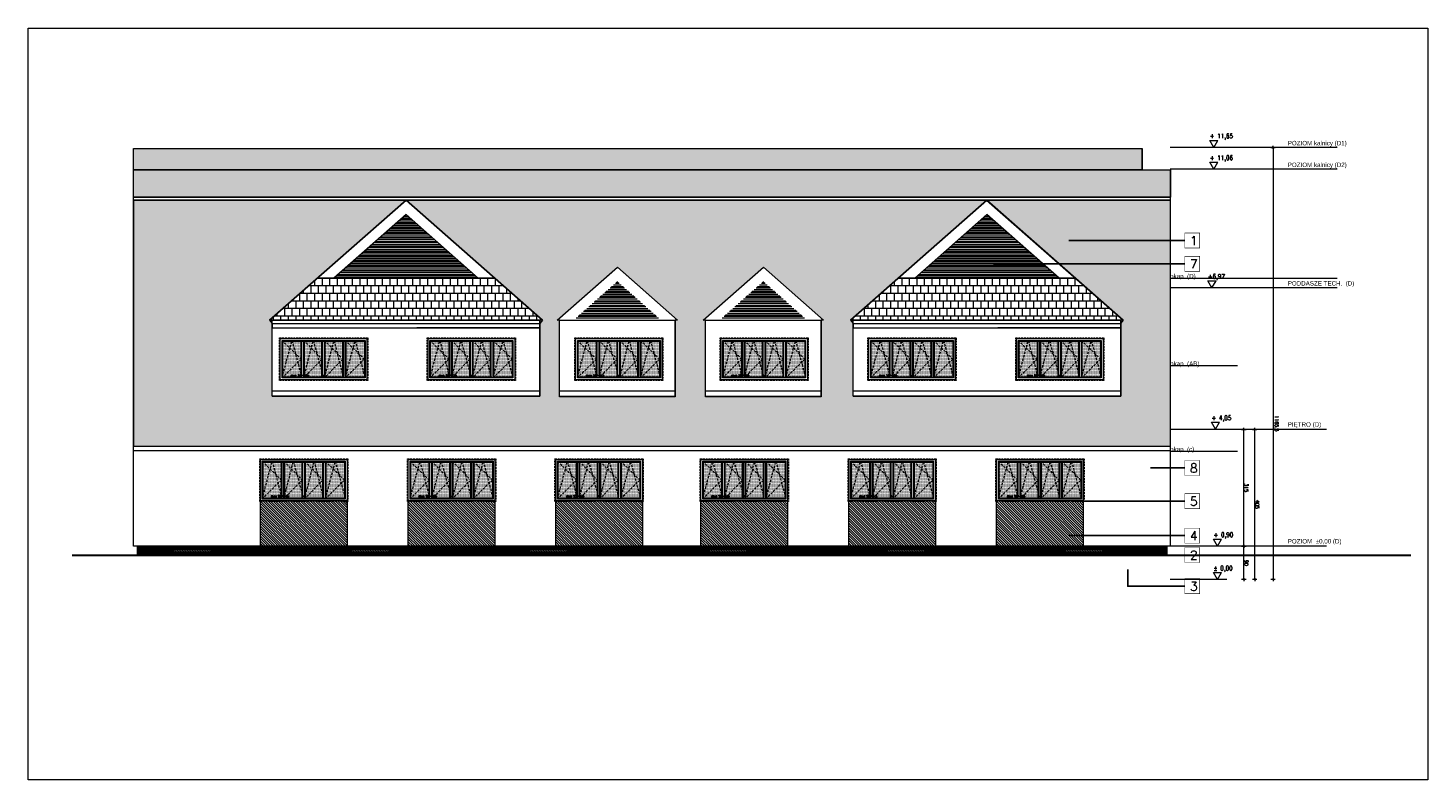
# Model space of a CAD drawing. Header units: millimetres. Extents: x 15214 to 140083, y -437840 to -79279.
# Tile 11 of 64: x 43484 to 47262, y -241780 to -239752. Entities that reach past the tile are written whole.
import ezdxf

# ---------------------------------------------------------------- set-up
doc = ezdxf.new("R2010")
doc.units = ezdxf.units.MM
doc.linetypes.add('CACHE', pattern=[9.525, 6.35, -3.175])
doc.linetypes.add('CARKOVANA', pattern=[7.5, 5, -2.5])
doc.layers.get('0').update_dxf_attribs({"lineweight": 0})
doc.layers.add('! OPISY ELEWACJE', color=253, linetype='Continuous')
for name, color, linetype, lineweight in [('! posadzki', 7, 'Continuous', 0), ('! WIDOK ELEWACJA', 4, 'Continuous', 0), ('!! 0 posadzki winyle 2', 43, 'Continuous', 9), ('0-PODLOGA', 5, 'Continuous', 9), ('0-rzedne-blok', 62, 'Continuous', 13), ('4-tx-opis-grubszy', 142, 'Continuous', 9), ('A_TYNK OBRYS', 252, 'Continuous', 13), ('A_wymiar', 2, 'Continuous', 13), ('Hatch', 4, 'Continuous', 5), ('Istn-okna', 6, 'Continuous', 13), ('Istn-sciany', 3, 'Continuous', 30)]:
    doc.layers.add(name, color=color, linetype=linetype, lineweight=lineweight)
doc.layers.add('ELEWACJA COKÓŁ', color=9, linetype='Continuous', lineweight=13, true_color=0x808080)
doc.layers.add('ELEWACJA KOLOR', color=7, linetype='Continuous', lineweight=13, true_color=0x6888bb)
doc.styles.add('DEUTSCH', font='SIMPLEX8')
doc.styles.add('SIMPLEX', font='simplex.shx', dxfattribs={"width": 0.77})
doc.styles.add('Stil2', font='arial.ttf')
doc.styles.add('TXT', font='simplex.shx')
doc.dimstyles.new('OL PB 100', dxfattribs={"dimscale": 4, "dimtxt": 2.5, "dimasz": 0.1, "dimexe": 10, "dimexo": 10, "dimgap": 0.5, "dimtad": 1, "dimdec": 1, "dimrnd": 0.5, "dimzin": 9, "dimdsep": 46, "dimtxsty": 'SIMPLEX', "dimblk": 'thick_MSz', "dimcen": 0.05, "dimdle": 8, "dimse1": 1, "dimse2": 1, "dimclrd": 256, "dimclre": 256, "dimclrt": 3, "dimadec": 1, "dimazin": 2, "dimtfac": 1, "dimtdec": 1, "dimtix": 1, "dimtofl": 0, "dimtmove": 2, "dimatfit": 3, "dimldrblk": 'thick_MSz', "dimfxl": 10, "dimfxlon": 1, "dimtolj": 1, "dimlwd": -1, "dimlwe": -1, "dimarcsym": 0})

# ---------------------------------------------------------------- blocks, each defined once
blk = doc.blocks.new('D_kota')
for p, q in [((-8.7, 15), (8.7, 15)), ((0, 0), (-8.7, 15)), ((0, 0), (8.7, 15))]:
    blk.add_line(p, q)
at = {"style": 'DEUTSCH', "width": 0.8}
blk.add_attdef('POZ.ARCH', (-8.7, 19.7), '', height=10, dxfattribs=at)
blk = doc.blocks.new('thick_MSz')
for p, q in [((-10, 0), (10, 0)), ((0, 15), (0, -15))]:
    blk.add_line(p, q)
at = {"const_width": 2, "elevation": 2}
blk.add_lwpolyline([(-7.1, -7.1), (7.1, 7.1)], dxfattribs=at)
blk = doc.blocks.new('*D164')
at = {"layer": 'A_wymiar', "ltscale": 100, "transparency": 16777216}
blk.add_line((-6181.7, 8562.9), (-7346.5, 8562.9), dxfattribs=at)
at = {"layer": 'DEFPOINTS', "color": 0, "ltscale": 100, "transparency": 16777216}
for p in [(-7346.9, 8745.8), (-6181.3, 8600.1), (-7346.9, 8562.9)]:
    blk.add_point(p, dxfattribs=at)
at = {"layer": 'A_wymiar', "ltscale": 100, "transparency": 16777216, "xscale": 0.4, "yscale": 0.4, "zscale": 0.4}
for p, rotation in [((-7346.9, 8562.9), 180.0000000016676), ((-6181.3, 8562.9), 1.667526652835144e-09)]:
    blk.add_blockref('thick_MSz', p, dxfattribs=dict(at, rotation=rotation))
at = {"layer": 'A_wymiar', "color": 3, "ltscale": 100, "transparency": 16777216, "insert": (-6926.2, 8552.9), "char_height": 10, "attachment_point": 5, "rotation": 180, "style": 'SIMPLEX'}
blk.add_mtext('\\A1;1165.5', dxfattribs=at)
blk = doc.blocks.new('*D165')
at = {"layer": 'A_wymiar', "ltscale": 100, "transparency": 16777216}
blk.add_line((-7346.5, 8642), (-7257.3, 8642), dxfattribs=at)
at = {"layer": 'DEFPOINTS', "color": 0, "ltscale": 100, "transparency": 16777216}
for p in [(-7346.9, 8703.8), (-7256.9, 8703.8), (-7256.9, 8642)]:
    blk.add_point(p, dxfattribs=at)
at = {"layer": 'A_wymiar', "ltscale": 100, "transparency": 16777216, "xscale": 0.4, "yscale": 0.4, "zscale": 0.4}
for p, rotation in [((-7346.9, 8642), 180.0000000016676), ((-7256.9, 8642), 1.667526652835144e-09)]:
    blk.add_blockref('thick_MSz', p, dxfattribs=dict(at, rotation=rotation))
at = {"layer": 'A_wymiar', "color": 3, "ltscale": 100, "transparency": 16777216, "insert": (-7301.9, 8635), "char_height": 10, "attachment_point": 5, "rotation": 180, "style": 'SIMPLEX'}
blk.add_mtext('\\A1;90', dxfattribs=at)
blk = doc.blocks.new('*D166')
at = {"layer": 'A_wymiar', "ltscale": 100, "transparency": 16777216}
blk.add_line((-7346.5, 8612.5), (-6942.3, 8612.5), dxfattribs=at)
at = {"layer": 'DEFPOINTS', "color": 0, "ltscale": 100, "transparency": 16777216}
for p in [(-7346.9, 8703.8), (-6941.9, 8703.8), (-6941.9, 8612.5)]:
    blk.add_point(p, dxfattribs=at)
at = {"layer": 'A_wymiar', "ltscale": 100, "transparency": 16777216, "xscale": 0.4, "yscale": 0.4, "zscale": 0.4}
for p, rotation in [((-7346.9, 8612.5), 180.0000000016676), ((-6941.9, 8612.5), 1.667526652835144e-09)]:
    blk.add_blockref('thick_MSz', p, dxfattribs=dict(at, rotation=rotation))
at = {"layer": 'A_wymiar', "color": 3, "ltscale": 100, "transparency": 16777216, "insert": (-7144.4, 8605.5), "char_height": 10, "attachment_point": 5, "rotation": 180, "style": 'SIMPLEX'}
blk.add_mtext('\\A1;405', dxfattribs=at)
blk = doc.blocks.new('*D167')
at = {"layer": 'A_wymiar', "ltscale": 100, "transparency": 16777216}
blk.add_line((-7256.5, 8642), (-6942.3, 8642), dxfattribs=at)
at = {"layer": 'DEFPOINTS', "color": 0, "ltscale": 100, "transparency": 16777216}
for p in [(-7256.9, 8703.8), (-6941.9, 8703.8), (-6941.9, 8642)]:
    blk.add_point(p, dxfattribs=at)
at = {"layer": 'A_wymiar', "ltscale": 100, "transparency": 16777216, "xscale": 0.4, "yscale": 0.4, "zscale": 0.4, "rotation": 180}
blk.add_blockref('thick_MSz', (-7256.9, 8642), dxfattribs=at)
at = {"layer": 'A_wymiar', "ltscale": 100, "transparency": 16777216, "xscale": 0.4, "yscale": 0.4, "zscale": 0.4}
blk.add_blockref('thick_MSz', (-6941.9, 8642), dxfattribs=at)
at = {"layer": 'A_wymiar', "color": 3, "ltscale": 100, "transparency": 16777216, "insert": (-7099.4, 8635), "char_height": 10, "attachment_point": 5, "rotation": 180, "style": 'SIMPLEX'}
blk.add_mtext('\\A1;315', dxfattribs=at)
blk = doc.blocks.new('OKNO 238 X 115')
at = {"layer": 'Hatch', "true_color": 0x575757}
h = blk.add_hatch(dxfattribs=at)
h.set_pattern_fill('DOTS', color=251, angle=180)
h.set_pattern_definition([(180, (59136.3052, -192624.9467), (-0.79375, -1.5875), [0, -1.5875])])
h.paths.add_polyline_path([(49495, -204008.1), (49445.5, -204008.1), (49445.5, -203911.1), (49495, -203911.1)])
h = blk.add_hatch(dxfattribs=at)
h.set_pattern_fill('DOTS', color=251, angle=180)
h.set_pattern_definition([(180, (59194.8052, -192624.9467), (-0.79375, -1.5875), [0, -1.5875])])
h.paths.add_polyline_path([(49553.5, -204008.1), (49504, -204008.1), (49504, -203911.1), (49553.5, -203911.1)])
h = blk.add_hatch(dxfattribs=at)
h.set_pattern_fill('DOTS', color=251, angle=180)
h.set_pattern_definition([(180, (59250.8052, -192624.9467), (-0.79375, -1.5875), [0, -1.5875])])
h.paths.add_polyline_path([(49609.5, -204008.1), (49560, -204008.1), (49560, -203911.1), (49609.5, -203911.1)])
h = blk.add_hatch(dxfattribs=at)
h.set_pattern_fill('DOTS', color=251, angle=180)
h.set_pattern_definition([(180, (59306.8052, -192624.9467), (-0.79375, -1.5875), [0, -1.5875])])
h.paths.add_polyline_path([(49665.5, -204008.1), (49616, -204008.1), (49616, -203911.1), (49665.5, -203911.1)])
at = {"layer": 'Hatch', "color": 251, "linetype": 'CACHE', "true_color": 0x575757}
for points in [[(49497, -203909.1), (49470.2, -204010.1), (49443.5, -203909.1)], [(49497, -204010.1), (49445.5, -203959.6), (49497, -203909.1)], [(49553, -203909.1), (49527.5, -204010.1), (49502, -203909.1)], [(49553, -204010.1), (49504, -203959.6), (49553, -203909.1)], [(49609, -203909.1), (49583.5, -204010.1), (49555.5, -203909.1)], [(49609, -204010.1), (49560, -203959.6), (49609, -203909.1)], [(49667.5, -203909.1), (49640.7, -204010.1), (49614, -203909.1)], [(49667.5, -204010.1), (49616, -203959.6), (49667.5, -203909.1)]]:
    blk.add_lwpolyline(points, dxfattribs=at)
at = {"layer": 'Istn-okna', "linetype": 'CARKOVANA', "lineweight": 5}
blk.add_lwpolyline([(49674.5, -204017.1), (49436.5, -204017.1), (49436.5, -203902.1), (49674.5, -203902.1)], close=True, dxfattribs=at)
at = {"layer": 'Istn-okna'}
for points in [[(49672.5, -204015.1), (49438.5, -204015.1), (49438.5, -203904.1), (49672.5, -203904.1)], [(49667.5, -204010.1), (49443.5, -204010.1), (49443.5, -203909.1), (49667.5, -203909.1)]]:
    blk.add_lwpolyline(points, close=True, dxfattribs=at)
for points in [[(49495, -204008.1), (49445.5, -204008.1), (49445.5, -203911.1), (49495, -203911.1)], [(49495, -203911.1), (49495, -204008.1)], [(49497, -203909.1), (49497, -204010.1)], [(49502, -203909.1), (49502, -204010.1)], [(49504, -203911.1), (49551, -203911.1)], [(49504, -203911.1), (49504, -204008.1)], [(49551, -203911.1), (49551, -204008.1)], [(49553, -203909.1), (49553, -204010.1)], [(49558, -203909.1), (49558, -204010.1)], [(49560, -203911.1), (49607, -203911.1)], [(49560, -203911.1), (49560, -204008.1)], [(49607, -203911.1), (49607, -204008.1)], [(49609, -203909.1), (49609, -204010.1)], [(49614, -203909.1), (49614, -204010.1)], [(49616, -203911.1), (49665.5, -203911.1), (49665.5, -204008.1), (49616, -204008.1)], [(49616, -203911.1), (49616, -204008.1)], [(49502, -204008.1), (49497, -204008.1)], [(49551, -204008.1), (49504, -204008.1)], [(49558, -204008.1), (49553, -204008.1)], [(49607, -204008.1), (49560, -204008.1)], [(49614, -204008.1), (49609, -204008.1)]]:
    blk.add_lwpolyline(points, dxfattribs=at)
at = {"insert": (49644.4, -203918.5), "char_height": 5, "attachment_point": 1, "rotation": 180, "style": 'TXT'}
blk.add_mtext_dynamic_manual_height_columns('okno 238x115', width=52.63, gutter_width=75, heights=[0], dxfattribs=at)
blk = doc.blocks.new('BLOK POZIOMY SALA GIMNASTYCZNA')
at = {"layer": '0-PODLOGA'}
for p, q in [((-7346.85, 8688.11), (-7346.85, 8840.75)), ((-7256.85, 8688.11), (-7256.85, 8840.75)), ((-7001.2, 8659.32), (-7001.2, 8840.75)), ((-6941.85, 8688.11), (-6941.85, 8840.75)), ((-6770.44, 8659.32), (-6770.44, 8840.75)), ((-6559.85, 8659.32), (-6559.85, 8840.75)), ((-6534.48, 8659.32), (-6534.48, 8840.75)), ((-6239.9, 8659.32), (-6239.9, 8840.75)), ((-6181.29, 8659.32), (-6181.29, 8840.75)), ((-7256.85, 8418.36), (-7256.85, 8688.11)), ((-6941.85, 8418.36), (-6941.85, 8688.11)), ((-6559.85, 8389.56), (-6559.85, 8659.32)), ((-6534.48, 8389.56), (-6534.48, 8659.32)), ((-6239.9, 8389.56), (-6239.9, 8659.32)), ((-6181.29, 8389.56), (-6181.29, 8659.32))]:
    blk.add_line(p, q, dxfattribs=at)
at = {"layer": '0-rzedne-blok'}
for p, xscale, yscale, zscale, rotation, values in [((-6941.38, 8718.1), 1.250000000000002, 1.250000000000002, 1.250000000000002, 269.9999999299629, {'POZ.ARCH': '+ 4,05'}), ((-6559.85, 8727.86), 1.250000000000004, 1.250000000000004, 1.250000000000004, 270, {'POZ.ARCH': '+6,97'}), ((-6239.9, 8723.05), 1.250000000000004, 1.250000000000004, 1.250000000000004, 270, {'POZ.ARCH': '+ 11,06'}), ((-6181.29, 8723.05), 1.250000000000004, 1.250000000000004, 1.250000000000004, 270, {'POZ.ARCH': '+ 11,65'}), ((-7346.85, 8712.69), 1.250000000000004, 1.250000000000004, 1.250000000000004, 270, {'POZ.ARCH': '%%p 0,00  '}), ((-7256.85, 8712.69), 1.250000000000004, 1.250000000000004, 1.250000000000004, 270, {'POZ.ARCH': '+ 0,90  '})]:
    blk.add_blockref('D_kota', p, dxfattribs=dict(at, xscale=xscale, yscale=yscale, zscale=zscale, rotation=rotation)).add_auto_attribs(values)
at = {"layer": '4-tx-opis-grubszy', "style": 'Stil2'}
for s, p in [('okap  (c)', (-7001.2, 8840.75)), ('okap  (AB)', (-6770.44, 8840.75)), ('okap  (D)', (-6534.48, 8840.75)), ('POZIOM  %%P0,00 (D)', (-7249.52, 8523.33, -0.04)), ('PIĘTRO (D)', (-6934.52, 8523.33, -0.04)), ('PODDASZE TECH.  (D)', (-6553.88, 8523.33, -0.04)), ('POZIOM kalnicy (D2)', (-6234.21, 8523.33, -0.04)), ('POZIOM kalnicy (D1)', (-6175.6, 8523.33, -0.04))]:
    blk.add_text(s, height=12, rotation=270, dxfattribs=at).set_placement(p)
at = {"layer": 'A_wymiar', "ltscale": 100}
dim = blk.add_linear_dim(base=(-7346.85, 8562.88), p1=(-6181.29, 8600.13), p2=(-7346.85, 8745.76), angle=0, dimstyle='OL PB 100', dxfattribs=at)
dim.commit()
dim.dimension.update_dxf_attribs({"geometry": '*D164', "text_midpoint": (-6926.25, 8552.88), "dimtype": 128})
for base, p2, picture, middle in [((-7256.85, 8641.97), (-7256.85, 8703.84), '*D165', (-7301.85, 8634.97)), ((-6941.85, 8612.47), (-6941.85, 8703.84), '*D166', (-7144.35, 8605.47))]:
    dim = blk.add_linear_dim(base=base, p1=(-7346.85, 8703.84), p2=p2, angle=0, dimstyle='OL PB 100', dxfattribs=at)
    dim.commit()
    dim.dimension.update_dxf_attribs({"geometry": picture, "text_midpoint": middle})
dim = blk.add_linear_dim(base=(-6941.85, 8641.97), p1=(-7256.85, 8703.84), p2=(-6941.85, 8703.84), dimstyle='OL PB 100', dxfattribs=at)
dim.commit()
dim.dimension.update_dxf_attribs({"geometry": '*D167', "text_midpoint": (-7099.35, 8634.97)})

msp = doc.modelspace()

# ---------------------------------------------------------------- hatches: boundary and pattern name
at = {"layer": '!! 0 posadzki winyle 2', "true_color": 0xa4aeb2}
h = msp.add_hatch(dxfattribs=at)
h.set_pattern_fill('PLASTI', color=253, scale=2, angle=180)
h.set_pattern_definition([(180, (-1568, -3015.085), (-2e-15, -12.7), []), (180, (-1568, -3016.672), (-2e-15, -12.7), []), (180, (-1568, -3018.26), (-2e-15, -12.7), []), (180, (-1568, -3023.022), (-2e-15, -12.7), [])])
h.paths.add_polyline_path([(44503.98163, -240254.3876), (44308.92391, -240426.03838), (44699.03934, -240426.03838)])
h = msp.add_hatch(dxfattribs=at)
h.set_pattern_fill('PLASTI', color=253, scale=2, angle=180)
h.set_pattern_definition([(180, (0, -3015.085), (-2e-15, -12.7), []), (180, (-2e-16, -3016.672), (-2e-15, -12.7), []), (180, (-4e-16, -3018.26), (-2e-15, -12.7), []), (180, (-1e-15, -3023.022), (-2e-15, -12.7), [])])
h.paths.add_polyline_path([(46071.98163, -240254.3876), (45876.92391, -240426.03838), (46267.03934, -240426.03838)])
h = msp.add_hatch(dxfattribs=at)
h.set_pattern_fill('PLASTI', color=253, scale=2, angle=180)
h.paths.add_polyline_path([(45074.48163, -240435.2276), (44961.44659, -240534.69843), (45187.51666, -240534.69843)])
h = msp.add_hatch(dxfattribs=at)
h.set_pattern_fill('PLASTI', color=253, scale=2, angle=180)
h.paths.add_polyline_path([(45468.48163, -240435.2276), (45355.44659, -240534.69843), (45581.51666, -240534.69843)])
at = {"layer": 'ELEWACJA COKÓŁ'}
h = msp.add_hatch(dxfattribs=at)
h.set_pattern_fill('ANSI31', color=256, angle=180)
h.set_pattern_definition([(225, (95735.2226, -444927.458), (2.24506403, -2.24506403), [])])
h.paths.add_polyline_path([(43778.51113, -241174.35053), (46557.51113, -241174.35053), (46557.51113, -241149.35053), (43778.51113, -241149.35053)])
at = {"layer": 'ELEWACJA KOLOR', "true_color": 0x315442}
h = msp.add_hatch(dxfattribs=at)
h.set_pattern_fill('ANSI31', color=129, scale=1.5, angle=-90)
h.paths.add_polyline_path([(44111.01113, -241026.35053), (44345.01113, -241026.35053), (44345.01113, -241149.35053), (44111.01113, -241149.35053)])
h = msp.add_hatch(dxfattribs=at)
h.set_pattern_fill('ANSI31', color=129, scale=1.5, angle=-90)
h.paths.add_polyline_path([(44510.01113, -241026.35053), (44744.01113, -241026.35053), (44744.01113, -241149.35053), (44510.01113, -241149.35053)])
h = msp.add_hatch(dxfattribs=at)
h.set_pattern_fill('ANSI31', color=129, scale=1.5, angle=-90)
h.paths.add_polyline_path([(44907.97217, -241026.35053), (45141.97217, -241026.35053), (45141.97217, -241149.35053), (44907.97217, -241149.35053)])
h = msp.add_hatch(dxfattribs=at)
h.set_pattern_fill('ANSI31', color=129, scale=1.5, angle=-90)
h.paths.add_polyline_path([(45300.01113, -241026.35053), (45534.01113, -241026.35053), (45534.01113, -241149.35053), (45300.01113, -241149.35053)])
h = msp.add_hatch(dxfattribs=at)
h.set_pattern_fill('ANSI31', color=129, scale=1.5, angle=-90)
h.paths.add_polyline_path([(45698.91212, -241026.35053), (45932.91212, -241026.35053), (45932.91212, -241149.35053), (45698.91212, -241149.35053)])
h = msp.add_hatch(dxfattribs=at)
h.set_pattern_fill('ANSI31', color=129, scale=1.5, angle=-90)
h.paths.add_polyline_path([(46098.01113, -241026.35053), (46332.01113, -241026.35053), (46332.01113, -241149.35053), (46098.01113, -241149.35053)])
at = {"layer": 'Hatch', "true_color": 0x990000}
h = msp.add_hatch(dxfattribs=at)
h.set_pattern_fill('AR-B88', color=14, scale=0.1, angle=180)
h.paths.add_polyline_path([(43768.51113, -240076.78973), (46490.51113, -240076.78973), (46490.51113, -240134.3988), (43768.51113, -240134.3988)])
h = msp.add_hatch(dxfattribs=at)
h.set_pattern_fill('AR-B88', color=14, scale=0.1, angle=180)
h.paths.add_polyline_path([(46567.51113, -240208.17644), (43768.51113, -240208.17644), (43768.51113, -240134.3988), (46567.51113, -240134.3988)])
h = msp.add_hatch(dxfattribs=at)
h.set_pattern_fill('AR-B88', color=14, scale=0.1, angle=180)
h.paths.add_polyline_path([(46567.51113, -240216.45976), (46071.18381, -240216.45976), (46440.09611, -240539.69843), (46433.48163, -240539.69843), (46433.48163, -240745.00264), (45710.48163, -240745.00264), (45710.48163, -240539.69843), (45703.86714, -240539.69843), (46071.18381, -240216.45976), (44504.77944, -240216.45976), (44872.09611, -240539.69843), (44865.48163, -240539.69843), (44865.48163, -240745.00264), (44142.48163, -240745.00264), (44142.48163, -240539.69843), (44135.86714, -240539.69843), (44503.18381, -240216.45976), (43768.51113, -240216.45976), (43768.51113, -240879.35053), (46567.51113, -240879.35053)])
h.paths.add_polyline_path([(45624.48163, -240539.69843), (45624.48163, -240746.18012), (45312.48163, -240746.18012), (45312.48163, -240539.69843), (45305.86714, -240539.69843), (45468.48163, -240396.59768), (45631.09611, -240539.69843)], flags=16)
h.paths.add_polyline_path([(45230.48163, -240539.69843), (45230.48163, -240746.18012), (44918.48163, -240746.18012), (44918.48163, -240539.69843), (44911.86714, -240539.69843), (45074.48163, -240396.59768), (45237.09611, -240539.69843)], flags=16)
h = msp.add_hatch(dxfattribs=at)
h.set_pattern_fill('AR-B88', color=14, scale=0.1, angle=180)
h.paths.add_polyline_path([(44135.86714, -240539.69843), (44471.31603, -240539.69843), (44872.09611, -240539.69843), (44742.3759, -240426.03838), (44265.02628, -240426.03838)])
h = msp.add_hatch(dxfattribs=at)
h.set_pattern_fill('AR-B88', color=14, scale=0.1, angle=180)
h.paths.add_polyline_path([(45703.86714, -240539.69843), (46039.31603, -240539.69843), (46440.09611, -240539.69843), (46310.3759, -240426.03838), (45833.02628, -240426.03838)])

# ---------------------------------------------------------------- linework, layer by layer
at = {"layer": '! OPISY ELEWACJE'}
for points in [[(46606.30936, -240324.89633), (46293.37363, -240324.89633)], [(46606.30936, -240387.82853), (46089.70127, -240387.82853)], [(46606.30936, -240938.20766), (46513.7998, -240938.20766)], [(46606.30936, -241027.80429), (46299.49513, -241027.80429)], [(46606.30936, -241120.8037), (46293.37363, -241120.8037)], [(46606.30936, -241173.10666), (46362.69814, -241173.10666)], [(46606.30936, -241257.20984), (46451.85721, -241257.20984), (46451.85721, -241211.97533)]]:
    msp.add_lwpolyline(points, dxfattribs=at)
at = {"layer": '! OPISY ELEWACJE', "const_width": 1.2}
for points in [[(46606.30936, -240345.16872), (46606.30936, -240304.62393), (46646.02371, -240304.62393), (46646.02371, -240345.16872)], [(46606.30936, -240345.16872), (46606.30936, -240304.62393), (46646.02371, -240304.62393), (46646.02371, -240345.16872)], [(46606.30936, -240408.10092), (46606.30936, -240367.55613), (46646.02371, -240367.55613), (46646.02371, -240408.10092)], [(46606.30936, -240408.10092), (46606.30936, -240367.55613), (46646.02371, -240367.55613), (46646.02371, -240408.10092)], [(46606.30936, -240958.48006), (46606.30936, -240917.93527), (46646.02371, -240917.93527), (46646.02371, -240958.48006)], [(46606.30936, -240958.48006), (46606.30936, -240917.93527), (46646.02371, -240917.93527), (46646.02371, -240958.48006)], [(46606.30936, -241048.07669), (46606.30936, -241007.5319), (46646.02371, -241007.5319), (46646.02371, -241048.07669)], [(46606.30936, -241048.07669), (46606.30936, -241007.5319), (46646.02371, -241007.5319), (46646.02371, -241048.07669)], [(46606.30936, -241141.0761), (46606.30936, -241100.53131), (46646.02371, -241100.53131), (46646.02371, -241141.0761)], [(46606.30936, -241141.0761), (46606.30936, -241100.53131), (46646.02371, -241100.53131), (46646.02371, -241141.0761)], [(46606.30936, -241193.37906), (46606.30936, -241152.83427), (46646.02371, -241152.83427), (46646.02371, -241193.37906)], [(46606.30936, -241193.37906), (46606.30936, -241152.83427), (46646.02371, -241152.83427), (46646.02371, -241193.37906)], [(46606.30936, -241277.48224), (46606.30936, -241236.93745), (46646.02371, -241236.93745), (46646.02371, -241277.48224)], [(46606.30936, -241277.48224), (46606.30936, -241236.93745), (46646.02371, -241236.93745), (46646.02371, -241277.48224)]]:
    msp.add_lwpolyline(points, close=True, dxfattribs=at)
at = {"layer": '! posadzki'}
for points in [[(47262.43046, -241779.87989), (43483.67898, -241779.87989), (43483.67898, -239751.71026), (47262.43046, -239751.71026)], [(43768.51113, -240076.78973), (46490.51113, -240076.78973), (46490.51113, -240134.3988), (43768.51113, -240134.3988)], [(46567.51113, -240208.17644), (43768.51113, -240208.17644), (43768.51113, -240134.3988), (46567.51113, -240134.3988)], [(46567.51113, -240216.45976), (46071.18381, -240216.45976), (46440.09611, -240539.69843), (46433.48163, -240539.69843), (46433.48163, -240745.00264), (45710.48163, -240745.00264), (45710.48163, -240539.69843), (45703.86714, -240539.69843), (46071.18381, -240216.45976), (44504.77944, -240216.45976), (44872.09611, -240539.69843), (44865.48163, -240539.69843), (44865.48163, -240745.00264), (44142.48163, -240745.00264), (44142.48163, -240539.69843), (44135.86714, -240539.69843), (44503.18381, -240216.45976), (43768.51113, -240216.45976), (43768.51113, -240879.35053), (46567.51113, -240879.35053)], [(45230.48163, -240539.69843), (45230.48163, -240746.18012), (44918.48163, -240746.18012), (44918.48163, -240539.69843), (44911.86714, -240539.69843), (45074.48163, -240396.59768), (45237.09611, -240539.69843)], [(45624.48163, -240539.69843), (45624.48163, -240746.18012), (45312.48163, -240746.18012), (45312.48163, -240539.69843), (45305.86714, -240539.69843), (45468.48163, -240396.59768), (45631.09611, -240539.69843)]]:
    msp.add_lwpolyline(points, close=True, dxfattribs=at)
for points in [[(44499.2242, -240466.75142), (44499.2242, -240466.75142)], [(46067.2242, -240466.75142), (46067.2242, -240466.75142)]]:
    msp.add_lwpolyline(points, dxfattribs=at)
at = {"layer": '! WIDOK ELEWACJA'}
for points in [[(43768.51113, -241149.35053), (43768.51113, -240076.78973)], [(43768.51113, -240076.78973), (46490.51113, -240076.78973)], [(46490.51113, -240134.3988), (46490.51113, -240076.78973)], [(43768.51113, -240134.3988), (46567.51113, -240134.3988)], [(46567.51113, -241149.35053), (46567.51113, -240134.3988)], [(43768.51113, -240208.17644), (46567.51113, -240208.17644)], [(43768.51113, -240216.45976), (46567.51113, -240216.45976)], [(44135.86714, -240539.69843), (44503.98163, -240215.75768)], [(44135.86714, -240539.69843), (44503.98163, -240215.75768)], [(44872.09611, -240539.69843), (44503.98163, -240215.75768), (44135.86714, -240539.69843)], [(44872.09611, -240539.69843), (44503.98163, -240215.75768)], [(44872.09611, -240539.69843), (44503.98163, -240215.75768)], [(45703.86714, -240539.69843), (46071.98163, -240215.75768)], [(46440.09611, -240539.69843), (46071.98163, -240215.75768), (45703.86714, -240539.69843)], [(46440.09611, -240539.69843), (46071.98163, -240215.75768)], [(44699.03934, -240426.03838), (44503.98163, -240254.3876), (44308.92391, -240426.03838)], [(44699.03934, -240426.03838), (44503.98163, -240254.3876), (44308.92391, -240426.03838)], [(46267.03934, -240426.03838), (46071.98163, -240254.3876), (45876.92391, -240426.03838)], [(45305.86714, -240539.69843), (45468.48163, -240396.59768)], [(45631.09611, -240539.69843), (45468.48163, -240396.59768)], [(44742.93697, -240426.03838), (44265.02628, -240426.03838)], [(44742.93697, -240426.03838), (44265.02628, -240426.03838)], [(44911.86714, -240539.69843), (45059.98163, -240409.35768)], [(45237.09611, -240539.69843), (45088.98163, -240409.35768)], [(46310.93697, -240426.03838), (45833.02628, -240426.03838)], [(44872.09611, -240539.69843), (44135.86714, -240539.69843)], [(44135.86714, -240539.69843), (44143.07408, -240548.34224), (44143.07408, -240560.33083), (44864.88917, -240560.33083)], [(44135.86714, -240539.69843), (44471.31603, -240539.69843)], [(44142.48163, -240745.00264), (44142.48163, -240539.69843)], [(44142.48163, -240539.69843), (44865.48163, -240539.69843)], [(44142.48163, -240539.69843), (44865.48163, -240539.69843)], [(44143.07408, -240548.34224), (44864.88917, -240548.34224)], [(44872.09611, -240539.69843), (44864.88917, -240548.34224), (44864.88917, -240560.33083), (44533.13615, -240560.33083)], [(44865.48163, -240745.00264), (44865.48163, -240539.69843)], [(44918.48163, -240745.00264), (44918.48163, -240539.69843)], [(44918.48163, -240539.69843), (45230.48163, -240539.69843)], [(45230.48163, -240745.00264), (45230.48163, -240539.69843)], [(45312.48163, -240745.00264), (45312.48163, -240539.69843)], [(45312.48163, -240539.69843), (45624.48163, -240539.69843)], [(45624.48163, -240745.00264), (45624.48163, -240539.69843)], [(46440.09611, -240539.69843), (45703.86714, -240539.69843)], [(45703.86714, -240539.69843), (45711.07408, -240548.34224), (45711.07408, -240560.33083), (46432.88917, -240560.33083)], [(45703.86714, -240539.69843), (46039.31603, -240539.69843)], [(45710.48163, -240745.00264), (45710.48163, -240539.69843)], [(45710.48163, -240539.69843), (46433.48163, -240539.69843)], [(45711.07408, -240548.34224), (46432.88917, -240548.34224)], [(46440.09611, -240539.69843), (46432.88917, -240548.34224), (46432.88917, -240560.33083), (46101.13615, -240560.33083)], [(46433.48163, -240745.00264), (46433.48163, -240539.69843)], [(44142.48163, -240730.00264), (44865.48163, -240730.00264)], [(44918.48163, -240730.00264), (45230.48163, -240730.00264)], [(45312.48163, -240730.00264), (45624.48163, -240730.00264)], [(45710.48163, -240730.00264), (46433.48163, -240730.00264)], [(44142.48163, -240745.00264), (44865.48163, -240745.00264)], [(44918.48163, -240745.00264), (45230.48163, -240745.00264)], [(45312.48163, -240745.00264), (45624.48163, -240745.00264)], [(45710.48163, -240745.00264), (46433.48163, -240745.00264)], [(43768.51113, -240879.35053), (46567.51113, -240879.35053)], [(43768.51113, -240891.35053), (46567.51113, -240891.35053)], [(46567.51113, -241149.35053), (43768.51113, -241149.35053)], [(43778.51113, -241149.35053), (43778.51113, -241174.35053)], [(46557.51113, -241149.35053), (46557.51113, -241174.35053)]]:
    msp.add_lwpolyline(points, dxfattribs=at)
at = {"layer": 'A_TYNK OBRYS'}
for points in [[(44111.01113, -241026.35053), (44345.01113, -241026.35053), (44345.01113, -241149.35053), (44111.01113, -241149.35053)], [(44510.01113, -241026.35053), (44744.01113, -241026.35053), (44744.01113, -241149.35053), (44510.01113, -241149.35053)], [(44907.97217, -241026.35053), (45141.97217, -241026.35053), (45141.97217, -241149.35053), (44907.97217, -241149.35053)], [(45300.01113, -241026.35053), (45534.01113, -241026.35053), (45534.01113, -241149.35053), (45300.01113, -241149.35053)], [(45698.91212, -241026.35053), (45932.91212, -241026.35053), (45932.91212, -241149.35053), (45698.91212, -241149.35053)], [(46098.01113, -241026.35053), (46332.01113, -241026.35053), (46332.01113, -241149.35053), (46098.01113, -241149.35053)]]:
    msp.add_lwpolyline(points, close=True, dxfattribs=at)
at = {"layer": 'Istn-sciany'}
msp.add_lwpolyline([(47216.21272, -241174.35053), (43603.16643, -241174.35053)], dxfattribs=at)

# ---------------------------------------------------------------- block references
at = {"layer": '! posadzki'}
for name, p, rotation in [('BLOK POZIOMY SALA GIMNASTYCZNA', (55407.22666, -233892.49632), 89.99999999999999), ('OKNO 238 X 115', (93837.0067, -444604.4304), 180), ('OKNO 238 X 115', (94236.0067, -444604.4304), 180), ('OKNO 238 X 115', (94633.96774, -444604.4304), 180), ('OKNO 238 X 115', (95026.0067, -444604.4304), 180), ('OKNO 238 X 115', (95425.0067, -444604.4304), 180), ('OKNO 238 X 115', (95824.0067, -444604.4304), 180), ('OKNO 238 X 115', (93783.5067, -444930.4304), 180), ('OKNO 238 X 115', (94182.5067, -444930.4304), 180), ('OKNO 238 X 115', (94580.46774, -444930.4304), 180), ('OKNO 238 X 115', (94972.5067, -444930.4304), 180), ('OKNO 238 X 115', (95371.5067, -444930.4304), 180), ('OKNO 238 X 115', (95770.5067, -444930.4304), 180)]:
    msp.add_blockref(name, p, dxfattribs=dict(at, rotation=rotation))

# ---------------------------------------------------------------- texts
at = {"layer": '! OPISY ELEWACJE', "char_height": 24, "attachment_point": 1, "style": 'TXT'}
for s, insert in [('1', (46620.01128, -240313.29256)), ('7', (46620.01128, -240376.22476)), ('8', (46620.01128, -240926.60389)), ('5', (46620.01128, -241016.20053)), ('4', (46620.01128, -241109.19993)), ('2', (46620.01128, -241161.50289)), ('3', (46620.01128, -241245.60607))]:
    msp.add_mtext_dynamic_manual_height_columns(s, width=40.5447886, gutter_width=90, heights=[0], dxfattribs=dict(at, insert=insert))

doc.saveas('drawing.dxf')
